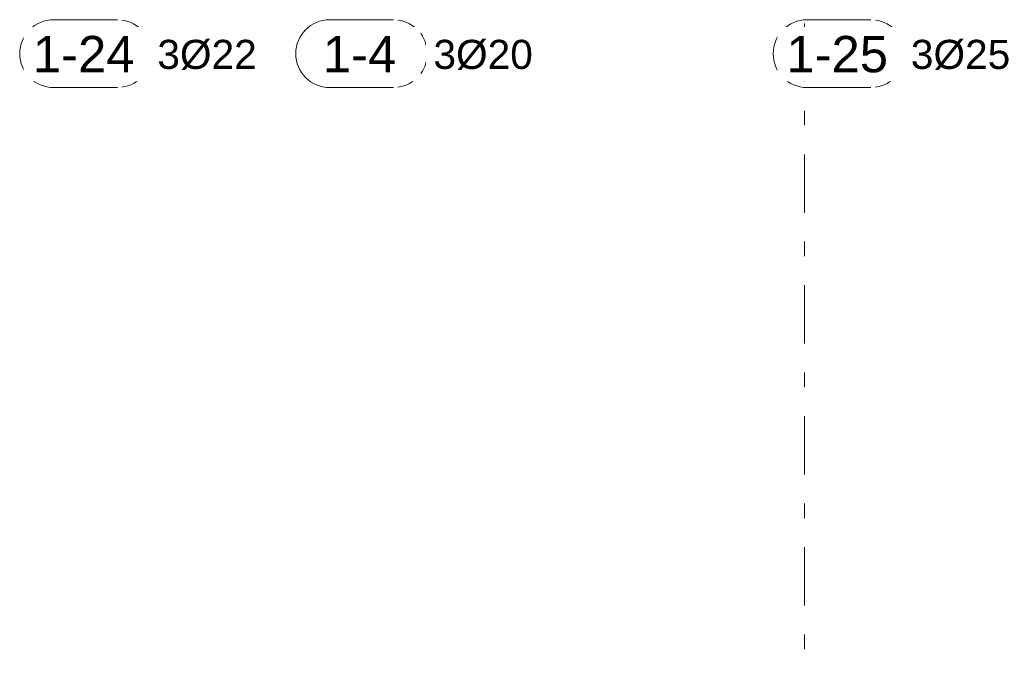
# Model space of a CAD drawing. Header units: millimetres. Extents: x 4307 to 42792, y 1610 to 10025.
# Tile 16 of 256: x 7026 to 8719, y 4448 to 5542. Entities that reach past the tile are written whole.
import ezdxf

# ---------------------------------------------------------------- set-up
doc = ezdxf.new("R2010")
doc.units = ezdxf.units.MM
doc.linetypes.add('Čára osnovy', pattern=[225, 100, -50, 25, -50])
doc.layers.add('S-GRID', color=1, linetype='Continuous', lineweight=5)
doc.layers.add('S-RBAR-IDEN', color=171, linetype='Continuous', lineweight=5)
doc.styles.add('Arial', font='arial.ttf', dxfattribs={"height": 50})
doc.styles.add('Arial_1', font='arial.ttf', dxfattribs={"height": 62.5})

# ---------------------------------------------------------------- blocks, each defined once
blk = doc.blocks.new('Popisek výztuže - _Typ_ množství_PRAVÝ-500031-V1')
at = {"layer": 'S-RBAR-IDEN'}
for p, q in [((6694.5, 8583.8), (6584.8, 8583.8)), ((6584.8, 8467.4), (6694.5, 8467.4))]:
    blk.add_line(p, q, dxfattribs=at)
for centre, start, end in [((6584.8, 8525.6), 90, 270), ((6694.5, 8525.6), 277.6434, 82.3566)]:
    blk.add_arc(centre, 58.2, start, end, dxfattribs=at)

msp = doc.modelspace()

# ---------------------------------------------------------------- linework, layer by layer
at = {"layer": 'S-GRID', "linetype": 'Čára osnovy', "lineweight": 9}
msp.add_line((8375, 2060.6), (8375, 9495.1), dxfattribs=at)

# ---------------------------------------------------------------- block references
at = {"layer": 'S-RBAR-IDEN'}
for p in [(499.7, -3042), (974.1, -3042), (1794.7, -3042)]:
    msp.add_blockref('Popisek výztuže - _Typ_ množství_PRAVÝ-500031-V1', p, dxfattribs=at)

# ---------------------------------------------------------------- texts
at = {"layer": 'S-RBAR-IDEN', "char_height": 50, "width": 210.443, "attachment_point": 1, "style": 'Arial', "bg_fill": 3, "box_fill_scale": 1.25, "bg_fill_color": 256, "bg_fill_true_color": 13158600, "bg_fill_transparency": 0}
for s, insert in [('3Ø22', (7262.9, 5507.3)), ('3Ø20', (7737.4, 5507.3)), ('3Ø25', (8558, 5507.3))]:
    msp.add_mtext(s, dxfattribs=dict(at, insert=insert))

# ---------------------------------------------------------------- next in the draw order: texts
at = {"layer": 'S-RBAR-IDEN', "char_height": 62.5, "attachment_point": 1, "style": 'Arial_1', "bg_fill": 3, "box_fill_scale": 1.25, "bg_fill_color": 256, "bg_fill_true_color": 13158600, "bg_fill_transparency": 0}
for s, insert, width in [('1-24', (7049, 5514), 210.443), ('1-4', (7547.4, 5514), 152.321), ('1-25', (8344, 5514), 210.443)]:
    msp.add_mtext(s, dxfattribs=dict(at, insert=insert, width=width))

doc.saveas('drawing.dxf')
